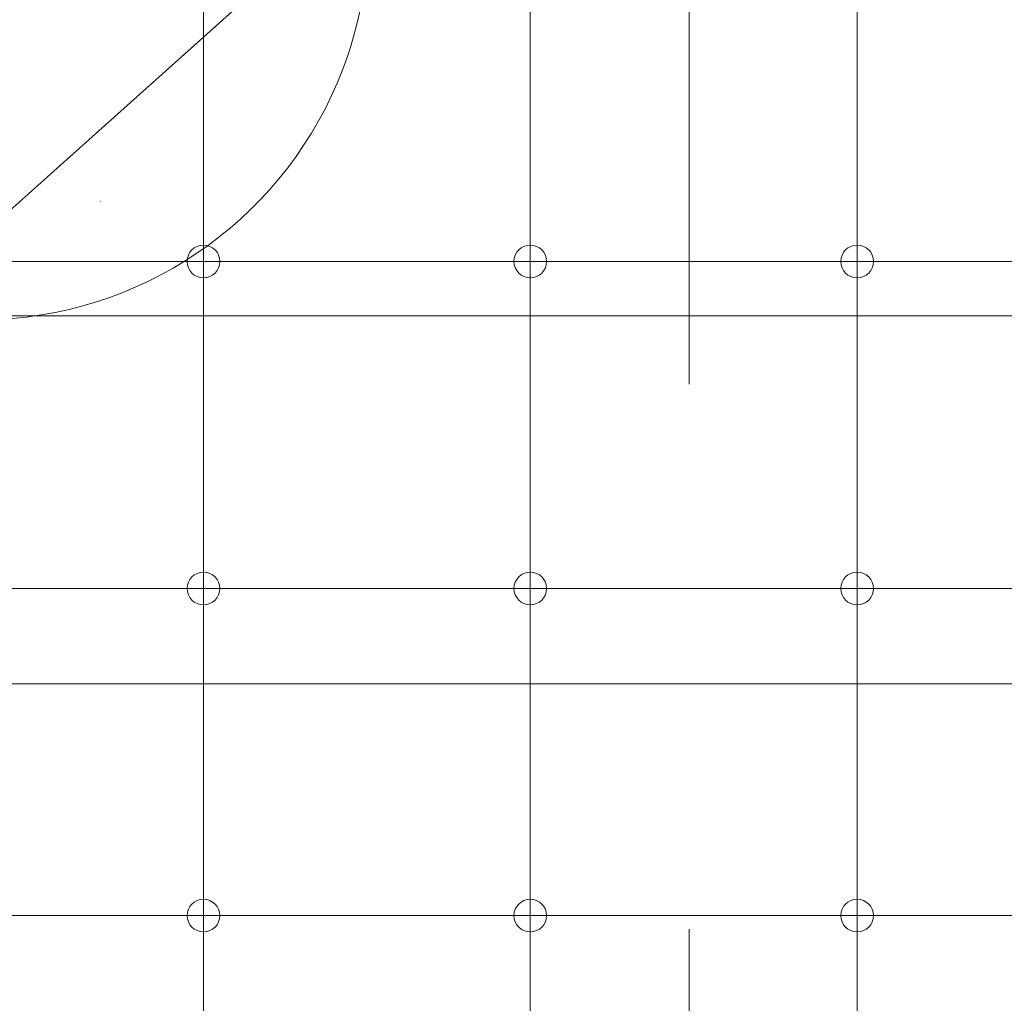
# Model space of a CAD drawing. Header units: metres. Extents: x -45 to 152, y -127 to 99.
# Tile 91 of 256: x -32.28 to -30.47, y -14.09 to -12.28. Entities that reach past the tile are written whole.
import ezdxf

# ---------------------------------------------------------------- set-up
doc = ezdxf.new("R2010")
doc.units = ezdxf.units.M
doc.linetypes.add('Achsen 01', pattern=[5.291531, 3.175, -1.058062, 0.352704, -0.705764])
doc.linetypes.add('Raster 01', pattern=[2, 1, -1])
for name, color, linetype, lineweight in [('036_Bodenbelagarbeiten-350 Doppelbodenelement', 7, 'Continuous', 9), ('_1.35m (3D)', 7, 'Continuous', 9), ('_GRU (2D)', 7, 'Continuous', 9), ('_OG 2 (2D)', 7, 'Continuous', 9), ('AV1-Schnitt Achsen', 7, 'Achsen 01', 18)]:
    doc.layers.add(name, color=color, linetype=linetype, lineweight=lineweight)
for name, color, linetype, lineweight, true_color in [('ACTES-Einrichtung Aufsicht.', 7, 'Continuous', 9, 0xa6a6a6), ('AV1-Achsen', 1, 'Achsen 01', 18, 0xff0000), ('AV1-Raster', 7, 'Raster 01', 9, 0xa6a6a6)]:
    doc.layers.add(name, color=color, linetype=linetype, lineweight=lineweight, true_color=true_color)

# ---------------------------------------------------------------- blocks, each defined once
blk = doc.blocks.new('Group-2')
at = {"layer": 'AV1-Raster'}
for p, q in [((-31.05, -22.95), (-31.05, 1.35)), ((1.35, -13.5), (-40.5, -13.5))]:
    blk.add_line(p, q, dxfattribs=at)
blk = doc.blocks.new('1.35m (3D)')
at = {"layer": 'AV1-Raster', "color": 7}
blk.add_blockref('Group-2', (0, 0), dxfattribs=at)
blk = doc.blocks.new('Group-100')
at = {"color": 255, "transparency": 33554559}
blk.add_wipeout([(-32.0759, -12.4332), (-32.4672, -12.7834), (-32.475, -12.7891), (-32.4838, -12.7932), (-32.4932, -12.7955), (-32.5028, -12.796), (-32.5124, -12.7947), (-32.5215, -12.7915), (-32.5299, -12.7866), (-32.5371, -12.7802), (-32.5041, -12.8163), (-32.5027, -12.8166), (-32.5014, -12.8169), (-32.5, -12.8172), (-32.4986, -12.8175), (-32.4972, -12.8178), (-32.4959, -12.8181), (-32.4945, -12.8183), (-32.4931, -12.8186), (-32.4683, -12.8231), (-32.4433, -12.8267), (-32.4182, -12.8294), (-32.393, -12.8312), (-32.3678, -12.8322), (-32.3425, -12.8322), (-32.3173, -12.8314), (-32.2921, -12.8297), (-32.1901, -12.8133), (-32.0915, -12.7825), (-31.9984, -12.7377), (-31.9127, -12.68), (-31.8362, -12.6106), (-31.7705, -12.5308), (-31.717, -12.4425), (-31.6768, -12.3473), (-31.6659, -12.3123), (-31.6568, -12.2768), (-31.6495, -12.2408), (-31.6441, -12.2045), (-31.6406, -12.168), (-31.6389, -12.1314), (-31.6391, -12.0947), (-31.6412, -12.0581), (-31.6814, -12.0132), (-31.6756, -12.0211), (-31.6715, -12.03), (-31.6692, -12.0395), (-31.6688, -12.0493), (-31.6703, -12.059), (-31.6736, -12.0682), (-31.6787, -12.0766), (-31.6854, -12.0838)], dxfattribs=at).dxf.layer = 'ACTES-Einrichtung Aufsicht.'
at = {"layer": 'ACTES-Einrichtung Aufsicht.', "flags": 128}
blk.add_lwpolyline([(-32.4672, -12.7834, -0.407966), (-32.5371, -12.7802), (-32.5041, -12.8163, 0.003923), (-32.4931, -12.8186, 0.070731), (-32.2921, -12.8297, 0.297593), (-31.6768, -12.3473, 0.102954), (-31.6412, -12.0581), (-31.6814, -12.0132, -0.414214), (-31.6854, -12.0838)], format="xyb", close=True, dxfattribs=at)
at = {"color": 255, "transparency": 33554687}
blk.add_wipeout([(-33.3393, -12.1798), (-33.3254, -12.1877), (-33.3115, -12.1958), (-33.2976, -12.2039), (-33.2838, -12.212), (-33.27, -12.2202), (-33.2563, -12.2285), (-33.2425, -12.2368), (-33.2289, -12.2451), (-33.1349, -12.3046), (-33.0426, -12.3666), (-32.9521, -12.4312), (-32.8634, -12.4982), (-32.7766, -12.5677), (-32.6918, -12.6396), (-32.609, -12.7138), (-32.5282, -12.7902), (-32.5211, -12.7938), (-32.5135, -12.7962), (-32.5056, -12.7974), (-32.4976, -12.7973), (-32.4898, -12.796), (-32.4822, -12.7934), (-32.4752, -12.7896), (-32.4688, -12.7848), (-32.4688, -12.7847), (-32.4687, -12.7847), (-32.4687, -12.7847), (-32.4686, -12.7846), (-32.4686, -12.7846), (-32.4685, -12.7845), (-32.4685, -12.7845), (-32.4685, -12.7844), (-31.6832, -12.0818), (-31.6766, -12.0746), (-31.6717, -12.0662), (-31.6684, -12.0571), (-31.6669, -12.0474), (-31.6674, -12.0377), (-31.6697, -12.0283), (-31.6738, -12.0194), (-31.6796, -12.0116), (-31.9204, -11.7651), (-32.1799, -11.5385), (-32.4566, -11.3333), (-32.7488, -11.1506), (-33.0545, -10.9917), (-33.3718, -10.8575), (-33.6988, -10.749), (-34.0334, -10.6667), (-34.0335, -10.6667), (-34.0336, -10.6667), (-34.0336, -10.6667), (-34.0337, -10.6667), (-34.0338, -10.6666), (-34.0339, -10.6666), (-34.0339, -10.6666), (-34.034, -10.6666), (-34.0334, -10.6667), (-34.0431, -10.6658), (-34.0528, -10.6667), (-34.0621, -10.6695), (-34.0707, -10.6741), (-34.0783, -10.6802), (-34.0845, -10.6877), (-34.0891, -10.6962), (-34.0921, -10.7055), (-34.3079, -11.737), (-34.3089, -11.7447), (-34.3087, -11.7526), (-34.3072, -11.7603), (-34.3046, -11.7677), (-34.3008, -11.7746), (-34.296, -11.7808), (-34.2902, -11.7862), (-34.2838, -11.7906), (-34.1607, -11.8259), (-34.0388, -11.8651), (-33.9182, -11.9081), (-33.7991, -11.955), (-33.6815, -12.0057), (-33.5656, -12.0601), (-33.4515, -12.1181)], dxfattribs=at).dxf.layer = 'ACTES-Einrichtung Aufsicht.'
at = {"layer": 'ACTES-Einrichtung Aufsicht.'}
blk.add_line((-32.131, -12.6146), (-32.1308, -12.6145), dxfattribs=at)
at = {"layer": 'ACTES-Einrichtung Aufsicht.', "transparency": 33554534, "flags": 128}
blk.add_lwpolyline([(-33.3393, -12.1798, -0.008083), (-33.2289, -12.2451, -0.055453), (-32.5282, -12.7902, 0.330906), (-32.4688, -12.7848, -0.002569), (-32.4685, -12.7844), (-31.6832, -12.0818, 0.41107), (-31.6796, -12.0116, 0.160224), (-34.0334, -10.6667, 0.00305), (-34.034, -10.6666), (-34.0334, -10.6667, 0.411112), (-34.0921, -10.7055), (-34.3079, -11.737, 0.325472), (-34.2838, -11.7906, -0.063875)], format="xyb", close=True, dxfattribs=at)
blk = doc.blocks.new('Group-101')
at = {"layer": 'ACTES-Einrichtung Aufsicht.'}
blk.add_blockref('Group-100', (0, 0), dxfattribs=at)
blk = doc.blocks.new('OG 2 (2D)')
at = {"layer": 'ACTES-Einrichtung Aufsicht.'}
blk.add_blockref('Group-101', (0, 0), dxfattribs=at)
at = {"layer": '036_Bodenbelagarbeiten-350 Doppelbodenelement', "color": 230, "linetype": 'Continuous', "flags": 128}
for points in [[(-32.5416, -12.125), (-31.9416, -12.125), (-31.9416, -12.725), (-32.5416, -12.725)], [(-31.9416, -12.125), (-31.3416, -12.125), (-31.3416, -12.725), (-31.9416, -12.725)], [(-31.3416, -12.125), (-30.7416, -12.125), (-30.7416, -12.725), (-31.3416, -12.725)], [(-30.7416, -12.125), (-30.1416, -12.125), (-30.1416, -12.725), (-30.7416, -12.725)], [(-32.5416, -12.725), (-31.9416, -12.725), (-31.9416, -13.325), (-32.5416, -13.325)], [(-31.9416, -12.725), (-31.3416, -12.725), (-31.3416, -13.325), (-31.9416, -13.325)], [(-31.3416, -12.725), (-30.7416, -12.725), (-30.7416, -13.325), (-31.3416, -13.325)], [(-30.7416, -12.725), (-30.1416, -12.725), (-30.1416, -13.325), (-30.7416, -13.325)], [(-32.5416, -13.325), (-31.9416, -13.325), (-31.9416, -13.925), (-32.5416, -13.925)], [(-31.9416, -13.325), (-31.3416, -13.325), (-31.3416, -13.925), (-31.9416, -13.925)], [(-31.3416, -13.325), (-30.7416, -13.325), (-30.7416, -13.925), (-31.3416, -13.925)], [(-30.7416, -13.325), (-30.1416, -13.325), (-30.1416, -13.925), (-30.7416, -13.925)], [(-32.5416, -13.925), (-31.9416, -13.925), (-31.9416, -14.525), (-32.5416, -14.525)], [(-31.9416, -13.925), (-31.3416, -13.925), (-31.3416, -14.525), (-31.9416, -14.525)], [(-31.3416, -13.925), (-30.7416, -13.925), (-30.7416, -14.525), (-31.3416, -14.525)], [(-30.7416, -13.925), (-30.1416, -13.925), (-30.1416, -14.525), (-30.7416, -14.525)]]:
    blk.add_lwpolyline(points, close=True, dxfattribs=at)
at = {"layer": '036_Bodenbelagarbeiten-350 Doppelbodenelement', "color": 230, "lineweight": 18}
for centre in [(-31.9416, -12.725), (-31.3416, -12.725), (-30.7416, -12.725), (-31.9416, -13.325), (-31.3416, -13.325), (-30.7416, -13.325), (-31.9416, -13.925), (-31.3416, -13.925), (-30.7416, -13.925)]:
    blk.add_circle(centre, 0.03, dxfattribs=at)
blk = doc.blocks.new('Group-740')
at = {"layer": 'AV1-Achsen'}
blk.add_line((-43.35, -13.5), (4.2, -13.5), dxfattribs=at)
blk = doc.blocks.new('Group-745')
at = {"layer": 'AV1-Schnitt Achsen'}
blk.add_line((-43.35, -12.825), (4.2, -12.825), dxfattribs=at)
blk = doc.blocks.new('GRU (2D)')
at = {"layer": 'AV1-Achsen', "color": 7}
blk.add_blockref('Group-740', (0, 0), dxfattribs=at)
at = {"layer": 'AV1-Schnitt Achsen', "color": 7}
blk.add_blockref('Group-745', (0, 0), dxfattribs=at)

msp = doc.modelspace()

# ---------------------------------------------------------------- block references
at = {"layer": '_1.35m (3D)'}
msp.add_blockref('1.35m (3D)', (0, 0), dxfattribs=at)

# ---------------------------------------------------------------- next in the draw order: block references
at = {"layer": '_OG 2 (2D)'}
msp.add_blockref('OG 2 (2D)', (0, 0), dxfattribs=at)

# ---------------------------------------------------------------- next in the draw order: block references
at = {"layer": '_GRU (2D)'}
msp.add_blockref('GRU (2D)', (0, 0), dxfattribs=at)

doc.saveas('drawing.dxf')
